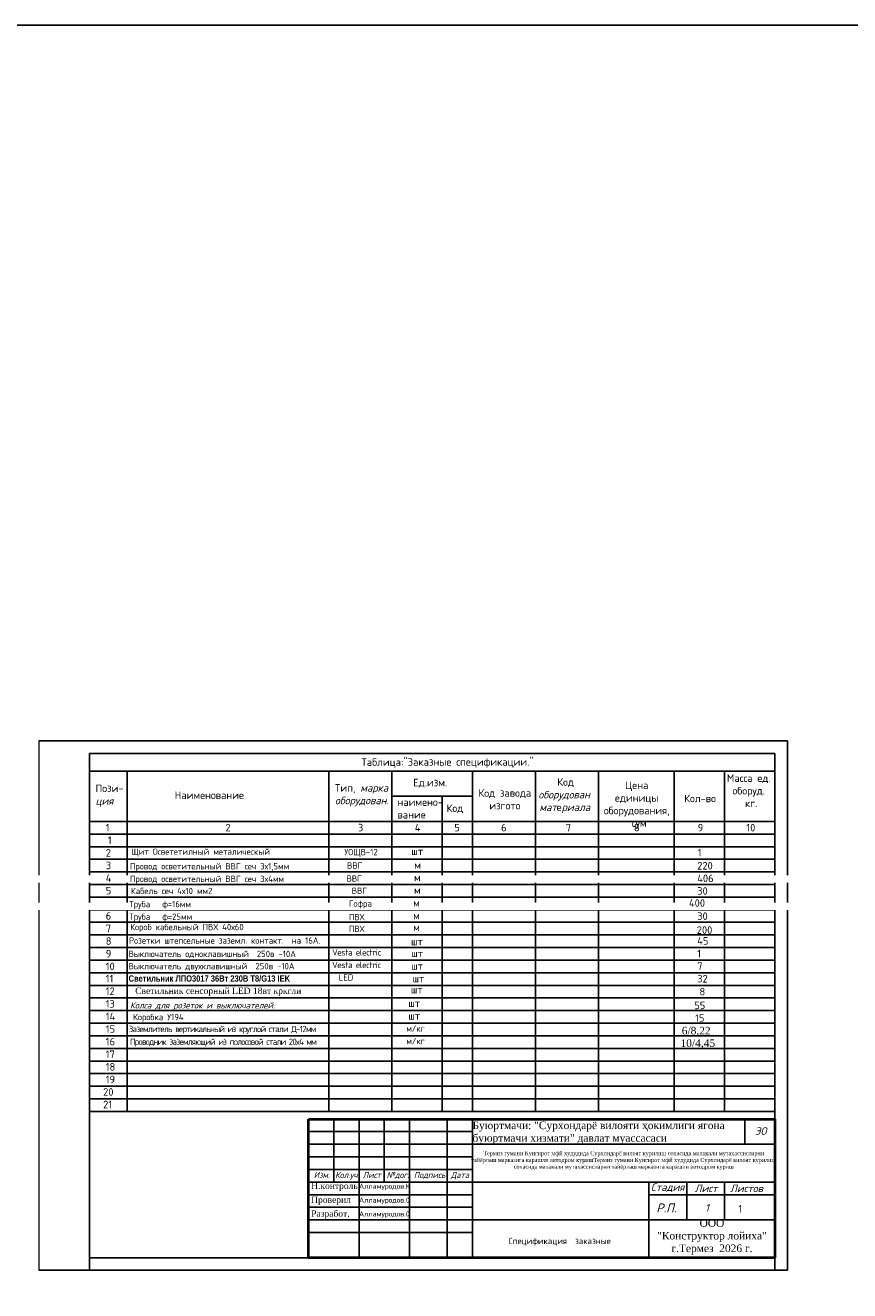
# Model space of a CAD drawing. Header units: millimetres. Extents: x -228268 to 1513407, y -439898 to -137408.
# Tile 125 of 128: x 361743 to 394450, y -202499 to -152318. Entities that reach past the tile are written whole.
import ezdxf
from ezdxf import colors
from ezdxf.entities.mleader import LeaderData, LeaderLine
from ezdxf.math import Vec2, Vec3

# ---------------------------------------------------------------- set-up
doc = ezdxf.new("R2010")
doc.units = ezdxf.units.MM
doc.layers.add('_ПС_Оси_КП', color=20, linetype='Continuous', lineweight=18)
for name, color, linetype in [('Text', 154, 'Continuous'), ('Штамп опасные', 7, 'Continuous'), ('Электрика', 7, 'Continuous')]:
    doc.layers.add(name, color=color, linetype=linetype)
doc.styles.add('ISOCPEUR', font='isocpeur.ttf', dxfattribs={"height": 5})
doc.styles.add('ISOPEUR', font='isocpeui.ttf')
doc.styles.add('OOO-Kazar', font='isocpeur.ttf')
doc.styles.get("Standard").update_dxf_attribs({"font": 'isocpeur.ttf'})
doc.styles.add('style2', font='times.ttf', dxfattribs={"height": 2.5})
doc.styles.add('V@ler@Live', font='isocpeur.ttf')
doc.styles.add('ViTEXT', font='isocpeur.ttf')

# ---------------------------------------------------------------- blocks, each defined once
blk = doc.blocks.new('_None')

msp = doc.modelspace()

# ---------------------------------------------------------------- linework, layer by layer
at = {"color": 0, "linetype": 'ByBlock', "lineweight": 20}
msp.add_line((362285, -180691.3), (362285, -201691.3), dxfattribs=at)
at = {"color": 0, "ltscale": 2}
msp.add_line((362285, -180699.5), (391985, -180699.5), dxfattribs=at)
for p, q in [((391985, -180691.3), (391985, -201691.3)), ((364285, -181191.3), (391485, -181191.3)), ((364285, -201191.3), (364285, -181191.3)), ((391485, -181191.3), (391485, -201191.3)), ((364285, -181891.3), (391485, -181891.3)), ((365784.9, -195391.3), (365785, -181891.3)), ((373785, -195391.3), (373785, -181891.3)), ((376285, -181891.3), (376285, -195391.3)), ((379485, -181891.3), (379485, -195391.3)), ((381985, -181891.3), (381985, -195391.3)), ((384485, -181891.3), (384485, -195391.3)), ((387485, -181891.3), (387485, -195391.3)), ((389485, -181891.3), (389485, -195391.3)), ((376285, -182891.3), (379485, -182891.3)), ((378285, -182891.3), (378285, -195391.3)), ((364285, -183891.3), (391485, -183891.3)), ((364285, -184391.3), (391484.9, -184391.3)), ((364285, -201691.3), (364285, -184691.3)), ((364285, -184891.3), (391484.8, -184891.3)), ((391485, -184691.3), (391485, -201691.3)), ((364285, -185391.3), (391485, -185391.3)), ((373785, -195391.3), (373785, -185391.3)), ((376285, -185391.3), (376285, -195391.3)), ((379485, -185391.3), (379485, -195391.3)), ((381985, -185391.3), (381985, -195391.3)), ((384485, -185391.3), (384485, -195391.3)), ((387485, -185391.3), (387485, -195391.3)), ((389485, -185391.3), (389485, -195391.3)), ((364285, -185891.3), (391485, -185891.3)), ((364285, -186391.3), (391485, -186391.3)), ((364285, -186891.3), (391485, -186891.3)), ((364285, -187391.3), (391485, -187391.3)), ((364285, -187891.3), (391484.9, -187891.3)), ((364285, -188391.3), (391484.8, -188391.3)), ((364285, -188891.3), (391485, -188891.3)), ((364285, -189391.3), (391485, -189391.3)), ((364285, -189891.3), (391485, -189891.3)), ((364288.5, -190391.3), (391485, -190391.3)), ((364285, -190891.3), (391485, -190891.3)), ((364285, -191391.3), (391484.9, -191391.3)), ((364285, -191891.3), (391484.8, -191891.3)), ((364285, -192391.3), (391485, -192391.3)), ((364285, -192891.3), (391485, -192891.3)), ((364285, -193391.3), (391485, -193391.3)), ((364285, -193891.3), (391485, -193891.3)), ((364285, -194391.3), (391485, -194391.3)), ((364285, -194891.3), (391485, -194891.3)), ((364285, -195391.3), (391485, -195391.3)), ((364285, -195391.3), (391484.8, -195391.3)), ((391485, -201191.3), (364285, -201191.3)), ((362285, -201691.3), (391985, -201691.3))]:
    msp.add_line(p, q)
at = {"color": 7, "linetype": 'Continuous'}
for p, q in [((372985, -195691.3), (391485, -195691.3)), ((372985, -201191.3), (372985, -195691.3)), ((373985, -198191.3), (373985, -195691.3)), ((374985, -201191.3), (374985, -195691.3)), ((375985, -198191.3), (375985, -195691.3)), ((376985, -201191.3), (376985, -195691.3)), ((378485, -201191.3), (378485, -195691.3)), ((379485, -201191.3), (379485, -195691.3)), ((379485, -196691.3), (391485, -196691.3)), ((372985, -197691.3), (379485, -197691.3)), ((372985, -198191.3), (379485, -198191.3)), ((379485, -198191.3), (391485, -198191.3)), ((386485, -198191.3), (386485, -201191.3)), ((387985, -199691.3), (387985, -198191.3)), ((389479.2, -199691.3), (389479.2, -198191.3)), ((386485, -198691.3), (391485, -198691.3)), ((379485, -199691.3), (391485, -199691.3))]:
    msp.add_line(p, q, dxfattribs=at)
at = {"color": 7, "ltscale": 2}
msp.add_line((390285, -195691.3), (390285, -196691.3), dxfattribs=at)
at = {"lineweight": 40}
msp.add_lwpolyline([(372985, -195691.3), (391485, -195691.3), (391485, -201191.3), (372985, -201191.3)], close=True, dxfattribs=at)
at = {"color": 7, "linetype": 'Continuous'}
for points in [[(372985, -196191.3), (379485, -196191.3)], [(372985, -196691.3), (379485, -196691.3)], [(372985, -197191.3), (379485, -197191.3)], [(372985, -198691.3), (379485, -198691.3)], [(372985, -199191.3), (379485, -199191.3)], [(372985, -199691.3), (379485, -199691.3)], [(372985, -200191.3), (379485, -200191.3)]]:
    msp.add_lwpolyline(points, dxfattribs=at)

# ---------------------------------------------------------------- texts
at = {"rotation": 0.1, "style": 'V@ler@Live'}
for s, insert, char_height, width, attachment_point in [('{\\H1.2x;Таблица:"Заказные спецификации."}', (375078.7, -181386.8), 250, 7827.006, 1), ('\\pi768.67;{\\H1.2x;Код\\fISOCPEUR|b0|i0|c204|p34;\\P\\pi21.624;\\fISOCPEUR|b0|i1|c204|p34;оборудован\\fISOCPEUR|b0|i0|c204|p34;   \\P\\pi58.556;\\fISOCPEUR|b0|i1|c204|p34;мат\\fISOCPEUR|b0|i0|c204|p34;е\\fISOCPEUR|b0|i1|c204|p34;риала}', (382078.6, -182179.5), 250, 2220.067, 1), ('{\\H1.2x;Масса ед.          оборуд. \\P кг.}', (390442.6, -182021.6), 250, 1726.918, 2), ('{\\H1.2x;Пози\\fISOCPEUR|b0|i0|c204|p34;-\\P\\fISOCPEUR|b0|i1|c204|p34;ция}', (364528.8, -182428.6), 250, 1276.257, 1), ('{\\H1.2x;Тип\\fISOCPEUR|b0|i0|c204|p34;, \\fISOCPEUR|b0|i1|c204|p34;марка\\fISOCPEUR|b0|i0|c204|p34; \\fISOCPEUR|b0|i1|c204|p34;оборудован\\fISOCPEUR|b0|i0|c204|p34;.}', (374027.1, -182411.5), 250, 2443.411, 1), ('{\\H1.2x;Ед.изм.}', (377132.2, -182198.7), 250, 1471.007, 1), ('{\\H1.2x;Код завода\\Pизгото}', (380768, -183012.3), 250, 2579.985, 5), ('{\\H1.2x;Цена единицы оборудования,\\P сум}', (386000.5, -182306.7), 250, 2822.699, 2), ('Наим{\\fISOCPEUR|b0|i0|c204|p34;е}новани{\\fISOCPEUR|b0|i0|c204|p34;е}', (367666.8, -182701.9), 300, 2941.455, 1), ('{\\H1.2x;наимено-\\Pвание}', (376507.7, -182975), 250, 1803.995, 1), ('{\\H1.2x;Кол-во}', (387883.7, -182829), 250, 1402.092, 1), ('{\\H1.2x;Код}', (378456, -183217.3), 250, 971.341, 1)]:
    msp.add_mtext(s, dxfattribs=dict(at, insert=insert, char_height=char_height, width=width, attachment_point=attachment_point))
for s, insert, char_height, width, attachment_point, style in [('1', (364934.9, -184135.3), 300, 313.717, 4, 'V@ler@Live'), ('2', (369684.6, -184135.3), 300, 313.717, 4, 'V@ler@Live'), ('3', (374940.6, -184135.3), 300, 313.717, 4, 'V@ler@Live'), ('4', (377195.1, -184135.3), 300, 313.717, 4, 'V@ler@Live'), ('5', (378765.2, -184135.3), 300, 313.717, 4, 'V@ler@Live'), ('6', (380618.3, -184135.3), 300, 313.717, 4, 'V@ler@Live'), ('7', (383187.8, -184135.3), 300, 313.717, 4, 'V@ler@Live'), ('8', (385890.4, -184135.3), 300, 313.717, 4, 'V@ler@Live'), ('9', (388419.9, -184135.3), 300, 313.717, 4, 'V@ler@Live'), ('10', (390350.5, -184135.3), 300, 313.717, 4, 'V@ler@Live'), ('1', (365017.4, -184635.3), 300, 313.717, 4, 'V@ler@Live'), ('2', (364934.9, -185135.3), 300, 313.717, 4, 'V@ler@Live'), ('Щит Освететилный металическый ', (365944.8, -185123.3), 250, 7457.553, 4, 'V@ler@Live'), ('УОЩВ-12', (374402.6, -185139.1), 250, 1409.227, 4, 'V@ler@Live'), ('шт', (377057.1, -185074.7), 300, 913.431, 4, 'V@ler@Live'), ('1', (388421.2, -185131.2), 300, 604.821, 4, 'V@ler@Live'), ('3', (364934.9, -185635.3), 300, 313.717, 4, 'V@ler@Live'), ('Провод осветительный ВВГ сеч 3х1,5мм ', (365889.2, -185700.7), 250, 9189.147, 4, 'V@ler@Live'), ('ВВГ', (374811.2, -185639.2), 250, 2426.662, 5, 'V@ler@Live'), ('м', (377175.3, -185619.1), 300, 913.431, 4, 'V@ler@Live'), ('220', (388400.8, -185647.4), 300, 604.821, 4, 'V@ler@Live'), ('4', (364934.9, -186135.3), 300, 313.717, 4, 'V@ler@Live'), ('Провод осветительный ВВГ сеч 3х4мм ', (365889.2, -186200.7), 250, 9189.147, 4, 'V@ler@Live'), ('ВВГ', (374790.2, -186155), 250, 2426.662, 5, 'V@ler@Live'), ('м', (377163.7, -186112.6), 300, 913.431, 4, 'V@ler@Live'), ('406', (388400.8, -186147.4), 300, 793.649, 4, 'V@ler@Live'), ('5', (364934.9, -186635.3), 300, 313.717, 4, 'V@ler@Live'), ('Кабель сеч 4х10 мм2   ', (365929.9, -186647.4), 250, 7532.375, 4, 'V@ler@Live'), ('ВВГ', (374998.3, -186639.4), 250, 2426.662, 5, 'V@ler@Live'), ('м', (377163.7, -186612.6), 300, 913.431, 4, 'V@ler@Live'), ('30', (388400.8, -186647.4), 300, 604.821, 4, 'V@ler@Live'), ('Труба   ф=16мм', (365865, -187202.1), 250, 3563.752, 4, 'V@ler@Live'), ('Гофра', (374576.7, -187182.6), 250, 2126.417, 4, 'V@ler@Live'), ('м', (377133.2, -187120.7), 300, 913.431, 4, 'V@ler@Live'), ('400', (388073.1, -187126.4), 300, 604.821, 4, 'V@ler@Live'), ('6', (364934.9, -187635.3), 300, 313.717, 4, 'V@ler@Live'), ('Труба   ф=25мм', (365865, -187702.1), 250, 3563.752, 4, 'V@ler@Live'), ('ПВХ', (374576.7, -187682.6), 250, 2126.417, 4, 'V@ler@Live'), ('м', (377133.2, -187620.7), 300, 913.431, 4, 'V@ler@Live'), ('7', (364934.9, -188135.3), 300, 313.717, 4, 'V@ler@Live'), ('Короб кабельный ПВХ 40х60', (365905.3, -188112.4), 250, 9343.605, 4, 'V@ler@Live'), ('ПВХ', (374576.7, -188150.3), 250, 2126.417, 4, 'V@ler@Live'), ('м', (377133.2, -188088.3), 300, 913.431, 4, 'V@ler@Live'), ('8', (364934.9, -188635.3), 300, 313.717, 4, 'V@ler@Live'), ('Розетки штепсельные заземл. контакт.  на 16А.', (365855.1, -188613.4), 250, 9343.605, 4, 'V@ler@Live'), ('шт', (377043.3, -188652.3), 300, 913.431, 4, 'V@ler@Live'), ('45', (388400.8, -188628.1), 300, 604.821, 4, 'V@ler@Live'), ('9', (364934.9, -189135.3), 300, 313.717, 4, 'V@ler@Live'), ('Выключатель одноклавишный  250в -10А', (365840, -189163.2), 250, 10585.986, 4, 'V@ler@Live'), ('{\\T0.9;Vesta electric}', (373915.3, -189082.6), 250, 7397.804, 4, 'V@ler@Live'), ('шт', (377285, -189122), 300, 2000, 5, 'V@ler@Live'), ('1', (388400.8, -189128.1), 300, 604.821, 4, 'V@ler@Live'), ('10', (364934.9, -189635.3), 300, 313.717, 4, 'V@ler@Live'), ('Выключатель двухклавишный  250в -10А', (365840, -189663.2), 250, 7397.804, 4, 'V@ler@Live'), ('{\\T0.9;Vesta electric}', (373915.3, -189582.6), 250, 7397.804, 4, 'V@ler@Live'), ('шт', (377285, -189622), 300, 2000, 5, 'V@ler@Live'), ('7', (388400.8, -189628.1), 300, 604.821, 4, 'V@ler@Live'), ('11', (364934.9, -190122.9), 300, 313.717, 4, 'V@ler@Live'), ('{\\fArial Narrow|b1|i0|c204|p34;Светильник ЛПО\\fArial Narrow|b1|i0|c0|p34;3017\\fArial Narrow|b1|i0|c204|p34; \\fArial Narrow|b1|i0|c0|p34;36\\fArial Narrow|b1|i0|c204|p34;Вт \\fArial Narrow|b1|i0|c0|p34;230\\fArial Narrow|b1|i0|c204|p34;В \\fArial Narrow|b1|i0|c0|p34;T8/G13 IEK}', (365840, -190122), 250, 8163.151, 4, 'V@ler@Live'), ('LED', (374178.7, -190076.6), 250, 4765.331, 4, 'V@ler@Live'), ('шт', (377340, -190122), 300, 2000, 5, 'V@ler@Live'), ('32', (388400.8, -190128.1), 300, 604.821, 4, 'V@ler@Live'), ('12', (364934.9, -190622.9), 300, 313.717, 4, 'V@ler@Live'), ('{\\fTimes New Roman|b0|i0|c204|p18;Светильник cенсорный LED 18вт кркгли}', (366104.6, -190645.9), 250, 8320.461, 4, 'V@ler@Live'), ('шт', (377274.4, -190556), 300, 2000, 5, 'V@ler@Live'), ('8', (388603.7, -190641.4), 300, 2000.004, 5, 'V@ler@Live'), ('13', (364934.9, -191122.9), 300, 313.717, 4, 'V@ler@Live'), ('шт', (377172.3, -191100.8), 300, 2000, 5, 'V@ler@Live'), ('55', (388501.6, -191186.3), 300, 2000.004, 5, 'V@ler@Live'), ('14', (364934.9, -191622.9), 300, 313.717, 4, 'V@ler@Live'), ('Коробка У194', (366018.4, -191681.2), 250, 10585.986, 4, 'V@ler@Live'), ('шт', (377172.3, -191600.8), 300, 2000, 5, 'V@ler@Live'), ('15', (388501.6, -191686.3), 300, 2000.004, 5, 'V@ler@Live'), ('15', (364934.9, -192122.9), 300, 313.717, 4, 'V@ler@Live'), ('\\pxt20;{\\T0.85;Заземлитель вертикальный из круглой стали Д-12мм}              ', (365851.3, -192155.3), 250, 10585.986, 4, 'V@ler@Live'), ('м/кг', (376857.1, -192100), 250, 10585.986, 4, 'V@ler@Live'), ('16', (364934.9, -192622.9), 300, 313.717, 4, 'V@ler@Live'), ('\\pt5000;{\\T0.8;Проводник заземляющий из полосовой стали 20х4 мм                          }', (365899.7, -192660.7), 250, 10585.986, 4, 'V@ler@Live'), ('м/кг', (376857.1, -192600), 250, 10585.986, 4, 'V@ler@Live'), ('17', (364934.9, -193122.9), 300, 313.717, 4, 'V@ler@Live'), ('18', (364934.9, -193622.9), 300, 313.717, 4, 'V@ler@Live'), ('19', (364934.9, -194122.9), 300, 313.717, 4, 'V@ler@Live'), ('20', (364831.8, -194616.5), 300, 313.717, 4, 'V@ler@Live'), ('21', (364831.8, -195116.5), 300, 313.717, 4, 'V@ler@Live'), ('1', (390036.4, -199101.1), 300, 439.807, 1, 'ISOCPEUR')]:
    msp.add_mtext(s, dxfattribs=dict(insert=insert, char_height=char_height, width=width, attachment_point=attachment_point, style=style))
at = {"color": 0, "char_height": 300, "width": 604.821, "attachment_point": 4, "style": 'V@ler@Live'}
for s, insert in [('30', (388400.8, -187647.5)), ('200', (388384.1, -188198.6))]:
    msp.add_mtext(s, dxfattribs=dict(at, insert=insert))
at = {"transparency": 33554687, "char_height": 300, "attachment_point": 4, "style": 'style2'}
for s, insert, width in [('6/8,22', (387788.4, -192221.3), 1179.706), ('10/4,45', (387737.6, -192715.9), 1322.538)]:
    msp.add_mtext(s, dxfattribs=dict(at, insert=insert, width=width))
at = {"color": 0, "linetype": 'Continuous', "lineweight": 5, "style": 'OOO-Kazar'}
for s, insert, char_height, attachment_point in [('{\\fISOCPEUR|b0|i1|c204|p34;\\C7;ЭО}', (390923.3, -196316.3), 300, 8), ('{\\fISOCPEUR|b0|i1|c204|p34;Изм.}', (373504.4, -197790.9), 240, 2), ('{\\fISOCPEUR|b0|i1|c204|p34;Кол.уч.}', (374516.4, -197790.9), 240, 2), ('{\\fISOCPEUR|b0|i1|c204|p34;Лист}', (375488.5, -197790.9), 240, 2), ('{\\fISOCPEUR|b0|i1|c204|p34;№дог.}', (376524.4, -197790.9), 240, 2), ('{\\fISOCPEUR|b0|i1|c204|p34;Подпись}', (377781.5, -197790.9), 240, 2), ('{\\fISOCPEUR|b0|i1|c204|p34;Дата}', (378986.1, -197790.9), 240, 2), ('{\\fISOCPEUR|b0|i1|c204|p34;Стадия}', (387226.1, -198591.3), 300, 8), ('{\\fISOCPEUR|b0|i1|c204|p34;Лист }', (388750.4, -198591.3), 300, 8), ('{\\fISOCPEUR|b0|i1|c204|p34;Листов }', (390354.4, -198591.3), 300, 8), ('{\\fISOCPEUR|b0|i1|c204|p34;Р.П.}', (387180.9, -199391.3), 350, 8)]:
    msp.add_mtext(s, dxfattribs=dict(at, insert=insert, char_height=char_height, attachment_point=attachment_point))
at = {"color": 0, "ltscale": 0.1, "insert": (388301, -199061), "char_height": 300, "attachment_point": 1}
msp.add_mtext_dynamic_manual_height_columns('\\pxqc;{\\fISOCPEUR|b0|i1|c204|p34;1}', width=980.425, gutter_width=1250, heights=[0], dxfattribs=at)
at = {"layer": 'Text', "lineweight": 20, "ltscale": 30, "insert": (382941.7, -200562.6), "char_height": 250, "width": 7000, "attachment_point": 5, "style": 'V@ler@Live'}
msp.add_mtext('{\\C7;Спецификация  заказные}', dxfattribs=at)
at = {"layer": 'Штамп опасные', "lineweight": 25, "style": 'ViTEXT'}
for s, insert, char_height, width, attachment_point in [('{\\fTimes New Roman|b0|i0|c204|p18;\\C0;Буюртмачи: "Сурхондарё вилояти ҳокимлиги ягона буюртмачи хизмати" давлат муассасаси}', (379485, -196241.3), 300, 10000, 4), ('{\\fTimes New Roman|b0|i0|c204|p18;\\C0;Термиз тумани Кунгирот мфй худудида Сурхондарё вилоят курилиш сохасида малакали мутахассисларни тайёрлаш марказига карашли автодром куришТермиз тумани Кунгирот мфй худудида Сурхондарё вилоят курилиш сохасида малакали мутахассисларни тайёрлаш марказига карашли автодром куриш}', (385485, -197341.3), 160, 12000, 5), ('{\\fTimes New Roman|b0|i0|c204|p18;\\C0;Н.контроль}', (373085, -198382.6), 250, 1800, 4), ('Алламуродов.К', (374985, -198382.6), 200, 2000, 4), ('{\\fTimes New Roman|b0|i0|c204|p18;\\C0;Проверил\\Ftxt|c204; }', (373085, -198932.6), 250, 1800, 4), ('Алламуродов.0', (374985, -198932.6), 200, 2000, 4), ('{\\fTimes New Roman|b0|i0|c204|p18;\\C0;Разработ.}', (373085, -199482.6), 250, 1800, 4), ('Алламуродов.0', (374985, -199482.6), 200, 2000, 4), ('{\\fTimes New Roman|b0|i0|c204|p18;\\C0;ООО \\P"Конструктор лойиха"\\Pг.Термез  2026 г.\\Ftxt|c204;  }', (388985, -200366.3), 300, 5000, 5)]:
    msp.add_mtext(s, dxfattribs=dict(at, insert=insert, char_height=char_height, width=width, attachment_point=attachment_point))
at = {"layer": 'Электрика', "lineweight": 25, "insert": (365741.7, -191058.1), "char_height": 250, "width": 9458.218, "attachment_point": 1}
msp.add_mtext('{\\fISOCPEUR|b0|i1|c204|p34; Колса для розеток и выключателей. }', dxfattribs=at)

# ---------------------------------------------------------------- next in the draw order: leaders
at = {"layer": '_ПС_Оси_КП', "color": 5}
ml = msp.add_multileader_mtext('Standard', dxfattribs=at)
ml.set_content('{\\C0;Сталь уголок 45х45х5мм L=3000мм}', color=5, style='ISOPEUR')
ml.set_leader_properties(lineweight=15)
ml.set_arrow_properties(name='NONE')
ml.build(insert=Vec2(0, 0))
ml.multileader.update_dxf_attribs({"text_left_attachment_type": 6, "text_right_attachment_type": 6, "dogleg_length": 0.445, "arrow_head_size": 230.4, "scale": 200})
ctx = ml.context
ctx.base_point, ctx.scale, ctx.char_height, ctx.arrow_head_size, ctx.landing_gap_size, ctx.plane_origin = Vec3(304236, -186277.5), 200, 144, 230.4, 5.76, Vec3(309222.6, -188569.9)
ctx.left_attachment, ctx.right_attachment, ctx.text_align_type = 6, 6, 1
notes = []
notes.append((ctx, [(0, (1, 1, 0), (306308.5, -186277.5), (-1, 0), 51.3, [(0, [(307321.4, -185421.3)], 0, [])])]))
ctx.mtext.insert, ctx.mtext.width, ctx.mtext.alignment, ctx.mtext.flow_direction = Vec3(305246.6, -186104.7), 2122.52, 2, 5
ctx.mtext.has_bg_fill, ctx.mtext.bg_color, ctx.mtext.bg_scale_factor, ctx.mtext.bg_transparency, ctx.mtext.use_window_bg_color = 1, -1073741824, 1.5, 0, 1
ml = msp.add_multileader_mtext('Standard', dxfattribs=at)
ml.set_content('{\\C0;Сталь полосовая сечением 20х4мм\\Fruss|c204;\\Q15;\\W0.8; }', color=5, style='ISOPEUR')
ml.set_leader_properties(lineweight=15)
ml.set_arrow_properties(name='NONE')
ml.build(insert=Vec2(0, 0))
ml.multileader.update_dxf_attribs({"text_left_attachment_type": 6, "text_right_attachment_type": 6, "dogleg_length": 0.445, "arrow_head_size": 230.4, "scale": 200})
ctx = ml.context
ctx.base_point, ctx.scale, ctx.char_height, ctx.arrow_head_size, ctx.landing_gap_size, ctx.plane_origin = Vec3(305780.7, -187362.2), 200, 144, 230.4, 5.76, Vec3(310784.3, -188985.2)
ctx.left_attachment, ctx.right_attachment, ctx.text_align_type = 6, 6, 1
notes.append((ctx, [(0, (1, 1, 0), (307446.5, -187362.2), (-1, 0), 51.3, [(0, [(307854.4, -186609.6)], 0, [])])]))
ctx.mtext.insert, ctx.mtext.width, ctx.mtext.alignment, ctx.mtext.flow_direction = Vec3(306588, -187189.4), 1702.246, 2, 5
ctx.mtext.has_bg_fill, ctx.mtext.bg_color, ctx.mtext.bg_scale_factor, ctx.mtext.bg_transparency, ctx.mtext.use_window_bg_color = 1, -1073741824, 1.5, 0, 1
for ctx, leaders in notes:
    for number, flags, end, landing, length, lines in leaders:
        leader = LeaderData()
        leader.index, (leader.has_last_leader_line, leader.has_dogleg_vector, leader.attachment_direction) = number, flags
        leader.last_leader_point, leader.dogleg_vector, leader.dogleg_length = Vec3(end), Vec3(landing), length
        for number, points, colour, breaks in lines:
            line = LeaderLine()
            line.index, line.vertices, line.color, line.breaks = number, Vec3.list(points), colors.encode_raw_color(colour), breaks
            leader.lines.append(line)
        ctx.leaders.append(leader)

# ---------------------------------------------------------------- next in the draw order: linework, layer by layer
at = {"color": 1}
msp.add_lwpolyline([(133165.4, -152317.9), (133165.4, -439897.6), (489267.7, -439897.6), (489267.7, -152317.9), (133165.4, -152317.9)], dxfattribs=at)

doc.saveas('drawing.dxf')
